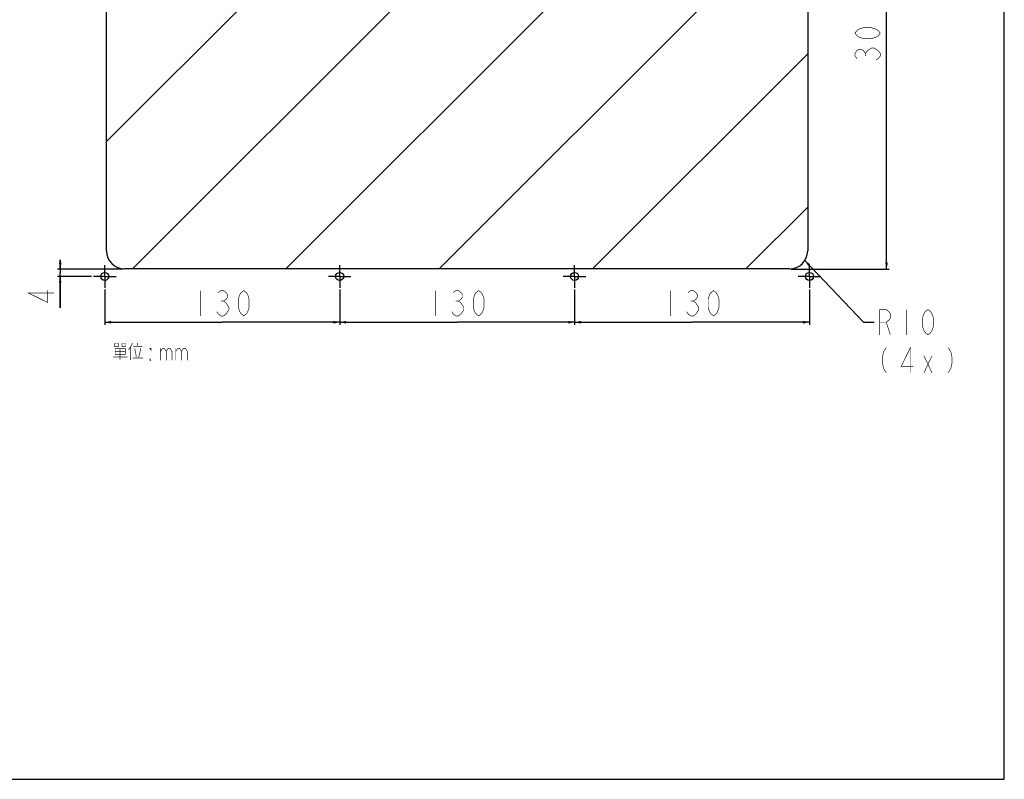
# Model space of a CAD drawing. Header units: millimetres. Extents: x 0 to 1189, y 0 to 841.
# Tile 59 of 64: x 644 to 1189, y 0 to 420. Entities that reach past the tile are written whole.
import ezdxf

# ---------------------------------------------------------------- set-up
doc = ezdxf.new("R2010")
doc.units = ezdxf.units.MM
doc.header["$LTSCALE"] = 65.395
doc.linetypes.add('CENTER', pattern=[0.6, 0.375, -0.075, 0.075, -0.075])
doc.layers.get('0').update_dxf_attribs({"linetype": 'CONTINUOUS'})
for name, color, linetype in [('50_ALL_DETAILS', 7, 'CONTINUOUS'), ('NC500E-FIE-S-SYSTEDXF_DIMENSION', 7, 'CONTINUOUS'), ('NC500E-FIE-S-SYSTEM_DXF_FORMAT', 7, 'CONTINUOUS'), ('NC500E-FIE-S-SYSTEM_DXF_TEXT', 7, 'CONTINUOUS'), ('NC500E-FIE-S-SYSTEMDXF_HATCHING', 7, 'CONTINUOUS'), ('NC500E-FIX-PLATE-B_DXF_AXIS', 7, 'CONTINUOUS')]:
    doc.layers.add(name, color=color, linetype=linetype)
doc.styles.get("Standard").update_dxf_attribs({"font": 'txt', "width": 0.85})
doc.dimstyles.new('DIMSTYLE_1', dxfattribs={"dimtxt": 14, "dimasz": 3.5, "dimexe": 1.5, "dimexo": 1, "dimgap": 3.5, "dimtad": 1, "dimdec": 0, "dimzin": 0, "dimdsep": 46, "dimtxsty": 'STANDARD', "dimblk": '_FILLED', "dimblk1": '_FILLED', "dimblk2": '_FILLED', "dimcen": 0.09, "dimazin": 0, "dimtp": 0.5, "dimtm": 0.5, "dimtfac": 1, "dimtdec": 0, "dimtofl": 0, "dimtmove": 0, "dimatfit": 3, "dimldrblk": '_FILLED', "dimfxl": 1, "dimtolj": 1, "dimtzin": 0, "dimarcsym": 0})
doc.dimstyles.new('DIMSTYLE_2', dxfattribs={"dimtxt": 14, "dimasz": 3.5, "dimexe": 1.5, "dimexo": 1, "dimgap": 3.5, "dimtad": 1, "dimdec": 0, "dimzin": 0, "dimdsep": 46, "dimtxsty": 'STANDARD', "dimblk": '_FILLED', "dimblk1": '_FILLED', "dimblk2": '_FILLED', "dimcen": 0.09, "dimazin": 0, "dimtp": 0.1, "dimtm": 0.1, "dimtfac": 1, "dimtdec": 0, "dimtofl": 0, "dimtmove": 0, "dimatfit": 3, "dimldrblk": '_FILLED', "dimfxl": 1, "dimtolj": 1, "dimtzin": 0, "dimarcsym": 0})
doc.dimstyles.new('DIMSTYLE_3', dxfattribs={"dimtxt": 14, "dimasz": 3.5, "dimexe": 1.5, "dimexo": 1, "dimgap": 3.5, "dimtad": 1, "dimdec": 0, "dimzin": 0, "dimdsep": 46, "dimtxsty": 'STANDARD', "dimblk": '_FILLED', "dimblk1": '_FILLED', "dimblk2": '_FILLED', "dimcen": 0.09, "dimazin": 0, "dimtol": 1, "dimtfac": 1, "dimtdec": 0, "dimtofl": 0, "dimtmove": 0, "dimatfit": 3, "dimldrblk": '_FILLED', "dimfxl": 1, "dimtolj": 1, "dimtzin": 0, "dimarcsym": 0})
doc.dimstyles.get("Standard").update_dxf_attribs({"dimtxt": 3.5, "dimasz": 3.5, "dimexe": 1.5, "dimexo": 1, "dimtad": 1, "dimzin": 0, "dimdsep": 46, "dimtxsty": 'STANDARD', "dimblk": '_FILLED', "dimblk1": '_FILLED', "dimblk2": '_FILLED', "dimcen": 0.09, "dimazin": 0, "dimtol": 1, "dimtp": 0.01, "dimtm": 0.01, "dimtfac": 1, "dimtofl": 0, "dimtmove": 0, "dimatfit": 3, "dimldrblk": '_FILLED', "dimfxl": 1, "dimtolj": 1, "dimtzin": 0, "dimarcsym": 0})

# ---------------------------------------------------------------- blocks, each defined once
blk = doc.blocks.new('_FILLED')
at = {"color": 0, "linetype": 'ByBlock'}
blk.add_solid([(0, 0), (-1, 0.21), (-1, -0.21)], dxfattribs=at)
blk = doc.blocks.new('*D4')
at = {"layer": 'NC500E-FIE-S-SYSTEDXF_DIMENSION', "color": 2, "linetype": 'Continuous'}
for p, q in [((691.18, 270.93), (691.18, 251.35)), ((821.18, 270.93), (821.18, 251.35)), ((691.18, 252.85), (756.18, 252.85)), ((821.18, 252.85), (756.18, 252.85))]:
    blk.add_line(p, q, dxfattribs=at)
at = {"layer": 'NC500E-FIE-S-SYSTEDXF_DIMENSION', "color": 2, "linetype": 'Continuous', "xscale": 3.5, "yscale": 3.5, "zscale": 3.5, "rotation": 180}
blk.add_blockref('_FILLED', (691.18, 252.85), dxfattribs=at)
at = {"layer": 'NC500E-FIE-S-SYSTEDXF_DIMENSION', "color": 2, "linetype": 'Continuous', "xscale": 3.5, "yscale": 3.5, "zscale": 3.5}
blk.add_blockref('_FILLED', (821.18, 252.85), dxfattribs=at)
blk = doc.blocks.new('*D5')
at = {"layer": 'NC500E-FIE-S-SYSTEDXF_DIMENSION', "color": 2, "linetype": 'Continuous'}
for p, q in [((821.18, 270.93), (821.18, 251.35)), ((951.18, 270.93), (951.18, 251.35)), ((821.18, 252.85), (886.18, 252.85)), ((951.18, 252.85), (886.18, 252.85))]:
    blk.add_line(p, q, dxfattribs=at)
at = {"layer": 'NC500E-FIE-S-SYSTEDXF_DIMENSION', "color": 2, "linetype": 'Continuous', "xscale": 3.5, "yscale": 3.5, "zscale": 3.5, "rotation": 180}
blk.add_blockref('_FILLED', (821.18, 252.85), dxfattribs=at)
at = {"layer": 'NC500E-FIE-S-SYSTEDXF_DIMENSION', "color": 2, "linetype": 'Continuous', "xscale": 3.5, "yscale": 3.5, "zscale": 3.5}
blk.add_blockref('_FILLED', (951.18, 252.85), dxfattribs=at)
blk = doc.blocks.new('*D6')
at = {"layer": 'NC500E-FIE-S-SYSTEDXF_DIMENSION', "color": 2, "linetype": 'Continuous'}
for p, q in [((951.18, 270.93), (951.18, 251.35)), ((1081.18, 270.93), (1081.18, 251.35)), ((951.18, 252.85), (1016.18, 252.85)), ((1081.18, 252.85), (1016.18, 252.85))]:
    blk.add_line(p, q, dxfattribs=at)
at = {"layer": 'NC500E-FIE-S-SYSTEDXF_DIMENSION', "color": 2, "linetype": 'Continuous', "xscale": 3.5, "yscale": 3.5, "zscale": 3.5, "rotation": 180}
blk.add_blockref('_FILLED', (951.18, 252.85), dxfattribs=at)
at = {"layer": 'NC500E-FIE-S-SYSTEDXF_DIMENSION', "color": 2, "linetype": 'Continuous', "xscale": 3.5, "yscale": 3.5, "zscale": 3.5}
blk.add_blockref('_FILLED', (1081.18, 252.85), dxfattribs=at)
blk = doc.blocks.new('*D8')
at = {"layer": 'NC500E-FIE-S-SYSTEDXF_DIMENSION', "color": 2, "linetype": 'Continuous'}
for p, q in [((666.53, 282.28), (666.53, 287.28)), ((666.53, 287.28), (666.53, 280.23)), ((701.28, 282.28), (665.03, 282.28)), ((683.93, 278.18), (665.03, 278.18)), ((666.53, 260.79), (666.53, 280.23)), ((666.53, 278.18), (666.53, 260.79))]:
    blk.add_line(p, q, dxfattribs=at)
at = {"layer": 'NC500E-FIE-S-SYSTEDXF_DIMENSION', "color": 2, "linetype": 'Continuous', "xscale": 3.5, "yscale": 3.5, "zscale": 3.5}
for p, rotation in [((666.53, 282.28), 270), ((666.53, 278.18), 90)]:
    blk.add_blockref('_FILLED', p, dxfattribs=dict(at, rotation=rotation))
blk = doc.blocks.new('*D9')
at = {"layer": 'NC500E-FIE-S-SYSTEDXF_DIMENSION', "color": 2, "linetype": 'Continuous'}
for p, q in [((1071.08, 583.4), (1125.34, 583.4)), ((1123.84, 583.4), (1123.84, 432.84)), ((1123.84, 282.28), (1123.84, 432.84)), ((1071.08, 282.28), (1125.34, 282.28))]:
    blk.add_line(p, q, dxfattribs=at)
at = {"layer": 'NC500E-FIE-S-SYSTEDXF_DIMENSION', "color": 2, "linetype": 'Continuous', "xscale": 3.5, "yscale": 3.5, "zscale": 3.5}
for p, rotation in [((1123.84, 583.4), 90), ((1123.84, 282.28), 270)]:
    blk.add_blockref('_FILLED', p, dxfattribs=dict(at, rotation=rotation))

msp = doc.modelspace()

# ---------------------------------------------------------------- hatches: boundary and pattern name
at = {"layer": 'NC500E-FIE-S-SYSTEMDXF_HATCHING', "linetype": 'Continuous'}
h = msp.add_hatch(dxfattribs=at)
h.set_pattern_fill('XSEC0002', color=2, scale=60, angle=45, style=0, pattern_type=0)
h.set_pattern_definition([(45, (0, 0), (-42.4264, 42.4264), [])])
edge = h.paths.add_edge_path()
edge.add_arc((702.184, 292.34), 10, 180, 270)
edge.add_line((692.184, 292.34), (692.184, 573.337))
edge.add_arc((702.184, 573.337), 10, 90, 180)
edge.add_line((1070.184, 583.337), (702.184, 583.337))
edge.add_arc((1070.184, 573.337), 10, 0, 90)
edge.add_line((1080.184, 573.337), (1080.184, 292.34))
edge.add_arc((1070.184, 292.34), 10, 270, 360)
edge.add_line((1070.184, 282.34), (702.184, 282.34))

# ---------------------------------------------------------------- linework, layer by layer
at = {"layer": '50_ALL_DETAILS', "color": 7, "linetype": 'Continuous'}
for p, q in [((692.184, 292.34), (692.184, 573.337)), ((1080.184, 573.337), (1080.184, 292.34)), ((1070.184, 282.34), (702.184, 282.34))]:
    msp.add_line(p, q, dxfattribs=at)
for centre in [(691.184, 278.18), (821.184, 278.18), (951.184, 278.18), (1081.184, 278.18)]:
    msp.add_circle(centre, 2.25, dxfattribs=at)
for centre, start, end in [((702.184, 292.34), 180, 270), ((1070.184, 292.34), 270, 360)]:
    msp.add_arc(centre, 10, start, end, dxfattribs=at)
at = {"layer": 'NC500E-FIE-S-SYSTEDXF_DIMENSION', "color": 2, "linetype": 'Continuous', "const_width": 0.35}
for points in [[(1120.337, 412.772), (1119.17, 411.284), (1118.004, 410.541), (1115.67, 409.797), (1111.004, 409.797), (1108.67, 410.541), (1107.504, 411.284), (1106.337, 412.772), (1107.504, 414.259), (1108.67, 415.003), (1111.004, 415.747), (1115.67, 415.747), (1118.004, 415.003), (1119.17, 414.259), (1120.337, 412.772)], [(1107.504, 398.641), (1106.337, 400.128), (1106.337, 401.616), (1107.504, 403.103), (1108.67, 403.847), (1109.837, 403.847), (1111.004, 403.103), (1112.17, 401.616), (1113.337, 403.103), (1115.67, 404.591)], [(1115.67, 404.591), (1116.837, 404.591)], [(1116.837, 404.591), (1119.17, 403.103), (1120.337, 401.616), (1120.337, 400.128), (1119.17, 398.641), (1118.004, 397.897)], [(1112.17, 400.128), (1112.17, 401.616)], [(663.029, 268.973), (649.029, 268.973), (659.529, 263.767), (659.529, 270.461)], [(744.284, 270.348), (744.284, 256.348)], [(753.953, 269.181), (755.441, 270.348), (756.928, 270.348), (758.416, 269.181), (759.159, 268.015), (759.159, 266.848), (758.416, 265.681), (756.928, 264.515), (758.416, 263.348), (759.903, 261.015)], [(768.084, 256.348), (766.597, 257.515), (765.853, 258.681), (765.109, 261.015), (765.109, 265.681), (765.853, 268.015), (766.597, 269.181), (768.084, 270.348), (769.572, 269.181), (770.316, 268.015), (771.059, 265.681), (771.059, 261.015), (770.316, 258.681), (769.572, 257.515), (768.084, 256.348)], [(874.284, 270.348), (874.284, 256.348)], [(883.953, 269.181), (885.441, 270.348), (886.928, 270.348), (888.416, 269.181), (889.159, 268.015), (889.159, 266.848), (888.416, 265.681), (886.928, 264.515), (888.416, 263.348)], [(898.084, 256.348), (896.597, 257.515), (895.853, 258.681), (895.109, 261.015), (895.109, 265.681), (895.853, 268.015), (896.597, 269.181), (898.084, 270.348), (899.572, 269.181), (900.316, 268.015), (901.059, 265.681), (901.059, 261.015), (900.316, 258.681), (899.572, 257.515), (898.084, 256.348)], [(1004.284, 270.348), (1004.284, 256.348)], [(1013.953, 269.181), (1015.441, 270.348), (1016.928, 270.348), (1018.416, 269.181), (1019.159, 268.015), (1019.159, 266.848), (1018.416, 265.681), (1016.928, 264.515), (1018.416, 263.348)], [(1028.084, 256.348), (1026.597, 257.515), (1025.853, 258.681), (1025.109, 261.015), (1025.109, 265.681), (1025.853, 268.015), (1026.597, 269.181), (1028.084, 270.348), (1029.572, 269.181), (1030.316, 268.015), (1031.059, 265.681), (1031.059, 261.015), (1030.316, 258.681), (1029.572, 257.515), (1028.084, 256.348)], [(755.441, 264.515), (756.928, 264.515)], [(885.441, 264.515), (886.928, 264.515)], [(888.416, 263.348), (889.903, 261.015), (889.903, 259.848)], [(1015.441, 264.515), (1016.928, 264.515)], [(1018.416, 263.348), (1019.903, 261.015), (1019.903, 259.848)], [(758.416, 257.515), (756.928, 256.348), (755.441, 256.348), (753.953, 257.515), (753.209, 258.681)], [(759.903, 261.015), (759.903, 259.848), (758.416, 257.515)], [(889.903, 259.848), (888.416, 257.515), (886.928, 256.348), (885.441, 256.348), (883.953, 257.515), (883.209, 258.681)], [(1019.903, 259.848), (1018.416, 257.515), (1016.928, 256.348), (1015.441, 256.348), (1013.953, 257.515), (1013.209, 258.681)]]:
    msp.add_lwpolyline(points, dxfattribs=at)
at = {"layer": 'NC500E-FIE-S-SYSTEM_DXF_FORMAT', "color": 7, "linetype": 'Continuous'}
for p, q in [((1189, 0), (1189, 841)), ((0, 0), (1189, 0))]:
    msp.add_line(p, q, dxfattribs=at)
at = {"layer": 'NC500E-FIE-S-SYSTEM_DXF_TEXT', "color": 2, "linetype": 'Continuous', "const_width": 0.35}
for points in [[(1119.971, 245.878), (1119.971, 259.878), (1123.69, 259.878), (1125.177, 258.711), (1125.921, 257.545), (1125.921, 255.211), (1125.177, 254.045), (1123.69, 252.878), (1119.971, 252.878)], [(1134.846, 259.878), (1134.846, 245.878)], [(1146.746, 245.878), (1145.259, 247.045), (1144.515, 248.211), (1143.771, 250.545), (1143.771, 255.211), (1144.515, 257.545), (1145.259, 258.711), (1146.746, 259.878), (1148.234, 258.711), (1148.977, 257.545), (1149.721, 255.211), (1149.721, 250.545), (1148.977, 248.211), (1148.234, 247.045), (1146.746, 245.878)], [(1123.69, 252.878), (1125.921, 245.878)], [(696.537, 241.091), (696.537, 239.478), (698.867, 239.478), (698.867, 241.091), (696.537, 241.091)], [(700.65, 241.091), (700.65, 239.478), (702.843, 239.478), (702.843, 241.091), (700.65, 241.091)], [(706.545, 241.414), (705.996, 240.124), (705.037, 238.511), (704.214, 237.704)], [(709.424, 241.414), (709.424, 239.801)], [(696.948, 238.188), (696.948, 235.124), (702.569, 235.124), (702.569, 238.188), (696.948, 238.188)], [(696.948, 236.575), (702.569, 236.575)], [(699.69, 238.188), (699.69, 232.059)], [(705.585, 239.317), (705.585, 231.898)], [(706.956, 239.478), (711.892, 239.478)], [(707.779, 238.349), (708.053, 236.898), (708.464, 234.962), (708.601, 233.511)], [(711.069, 238.511), (710.795, 236.898), (710.384, 234.801), (709.835, 233.349)], [(716.69, 238.403), (716.69, 237.57), (716.159, 238.403), (716.69, 238.403)], [(722.003, 238.403), (722.003, 231.736)], [(722.003, 236.736), (723.065, 238.403), (724.127, 238.403), (725.19, 236.736), (725.19, 231.736)], [(725.19, 236.736), (726.253, 238.403), (727.315, 238.403), (728.378, 236.736), (728.378, 231.736)], [(730.503, 238.403), (730.503, 231.736)], [(730.503, 236.736), (731.565, 238.403), (732.627, 238.403), (733.69, 236.736), (733.69, 231.736)], [(733.69, 236.736), (734.753, 238.403), (735.815, 238.403), (736.878, 236.736), (736.878, 231.736)], [(1123.69, 238.878), (1122.202, 236.545), (1121.459, 233.045), (1121.459, 230.711), (1122.202, 227.211), (1123.69, 224.878)], [(1137.077, 224.878), (1137.077, 238.878), (1131.871, 228.378), (1138.565, 228.378)], [(1144.515, 234.211), (1148.977, 224.878)], [(1144.515, 224.878), (1148.977, 234.211)], [(1157.902, 238.878), (1159.39, 236.545), (1160.134, 233.045), (1160.134, 230.711), (1159.39, 227.211), (1157.902, 224.878)], [(695.851, 233.672), (703.666, 233.672)], [(706.545, 233.027), (712.303, 233.027)], [(716.69, 231.736), (716.159, 231.736), (716.159, 232.57), (716.69, 231.736)]]:
    msp.add_lwpolyline(points, dxfattribs=at)
at = {"layer": 'NC500E-FIX-PLATE-B_DXF_AXIS', "color": 7, "linetype": 'CENTER'}
for p, q in [((691.184, 278.18), (691.184, 284.43)), ((821.184, 278.18), (821.184, 284.43)), ((951.184, 278.18), (951.184, 284.43)), ((1081.184, 278.18), (1081.184, 284.43)), ((691.184, 278.18), (684.934, 278.18)), ((691.184, 278.18), (691.184, 271.93)), ((691.184, 278.18), (697.434, 278.18)), ((821.184, 278.18), (814.934, 278.18)), ((821.184, 278.18), (827.434, 278.18)), ((821.184, 278.18), (821.184, 271.93)), ((951.184, 278.18), (944.934, 278.18)), ((951.184, 278.18), (957.434, 278.18)), ((951.184, 278.18), (951.184, 271.93)), ((1081.184, 278.18), (1074.934, 278.18)), ((1081.184, 278.18), (1087.434, 278.18)), ((1081.184, 278.18), (1081.184, 271.93))]:
    msp.add_line(p, q, dxfattribs=at)

# ---------------------------------------------------------------- dimensions: what is measured, and where the dimension line sits
at = {"layer": 'NC500E-FIE-S-SYSTEDXF_DIMENSION', "color": 2, "linetype": 'Continuous'}
for base, p1, p2, dimstyle, picture, middle in [((1123.837, 282.28), (1070.084, 583.397), (1070.084, 282.28), 'DIMSTYLE_3', '*D9', (1123.837, 394.922)), ((666.529, 278.18), (702.284, 282.28), (684.934, 278.18), 'DIMSTYLE_2', '*D8', (666.529, 260.792))]:
    dim = msp.add_linear_dim(base=base, p1=p1, p2=p2, angle=270, dimstyle=dimstyle, dxfattribs=at)
    dim.commit()
    dim.dimension.update_dxf_attribs({"geometry": picture, "text_midpoint": middle, "dimtype": 160})
for base, p1, p2, picture, middle in [((821.184, 252.848), (691.184, 271.93), (821.184, 271.93), '*D4', (738.334, 252.848)), ((951.184, 252.848), (821.184, 271.93), (951.184, 271.93), '*D5', (868.334, 252.848)), ((1081.184, 252.848), (951.184, 271.93), (1081.184, 271.93), '*D6', (998.334, 252.848))]:
    dim = msp.add_linear_dim(base=base, p1=p1, p2=p2, dimstyle='DIMSTYLE_1', dxfattribs=at)
    dim.commit()
    dim.dimension.update_dxf_attribs({"geometry": picture, "text_midpoint": middle, "dimtype": 160})

# ---------------------------------------------------------------- leaders
at = {"layer": 'NC500E-FIE-S-SYSTEM_DXF_TEXT', "color": 2, "linetype": 'Continuous'}
msp.add_leader([(1078.624, 286.975), (1110.996, 252.878), (1116.996, 252.878)], dimstyle='STANDARD', override={"dimtad": 0}, dxfattribs=at)

doc.saveas('drawing.dxf')
